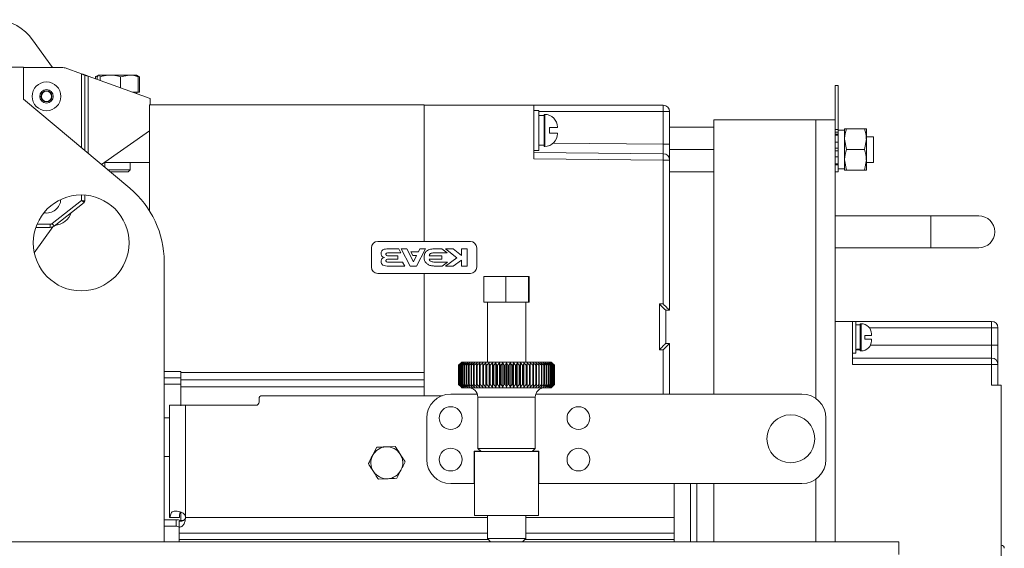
# Model space of a CAD drawing. Header units: millimetres. Extents: x 26 to 259, y 8 to 239.
# Tile 29 of 29: x 179 to 256, y 197 to 239. Entities that reach past the tile are written whole.
import ezdxf

# ---------------------------------------------------------------- set-up
doc = ezdxf.new("R2010")
doc.units = ezdxf.units.MM

msp = doc.modelspace()

# ---------------------------------------------------------------- linework, layer by layer
at = {"color": 7, "linetype": 'Continuous', "lineweight": 15}
for p, q in [((181.778, 234.868), (180.23, 237.043)), ((179.526, 234.907), (162.026, 234.907)), ((179.526, 232.407), (179.526, 234.907)), ((182.601, 234.868), (179.526, 234.868)), ((182.77, 234.839), (184.063, 234.377)), ((184.313, 234.288), (184.313, 228.39)), ((184.563, 234.198), (189.438, 232.457)), ((185.181, 234.161), (185.145, 234.148)), ((185.145, 233.991), (185.145, 234.148)), ((185.376, 234.282), (185.178, 234.168)), ((185.272, 234.148), (185.389, 234.282)), ((185.272, 233.945), (185.272, 234.148)), ((186.309, 234.282), (185.389, 234.282)), ((185.507, 233.861), (185.507, 234.148)), ((186.309, 234.282), (187.795, 234.282)), ((187.11, 234.148), (187.795, 234.282)), ((187.11, 233.288), (187.11, 234.148)), ((187.795, 234.282), (188.376, 234.282)), ((188.479, 234.148), (188.362, 234.282)), ((188.574, 234.168), (188.376, 234.282)), ((188.447, 234.205), (188.606, 234.148)), ((188.479, 232.957), (188.479, 234.148)), ((188.606, 232.957), (188.606, 234.148)), ((188.479, 232.957), (188.039, 232.957)), ((188.388, 232.832), (188.388, 232.957)), ((188.606, 232.957), (188.479, 232.957)), ((243.288, 233.457), (243.038, 233.457)), ((243.038, 233.457), (243.038, 230.769)), ((243.288, 233.457), (243.288, 230.018)), ((187.847, 225.425), (179.526, 232.407)), ((189.438, 232.457), (189.438, 231.957)), ((189.376, 223.67), (189.376, 231.957)), ((189.376, 231.957), (210.876, 231.957)), ((210.876, 231.957), (210.876, 221.267)), ((219.463, 231.921), (210.876, 231.921)), ((219.463, 227.724), (219.463, 231.921)), ((219.463, 231.921), (229.588, 231.921)), ((219.863, 231.519), (219.463, 231.519)), ((219.863, 231.185), (219.863, 231.519)), ((229.592, 228.885), (229.592, 231.421)), ((230.088, 231.421), (229.592, 231.421)), ((230.088, 231.421), (230.088, 228.885)), ((219.863, 228.394), (219.863, 231.185)), ((220.263, 231.119), (219.863, 231.119)), ((220.313, 231.207), (220.263, 231.207)), ((220.263, 231.207), (220.263, 228.707)), ((233.538, 209.332), (233.538, 230.769)), ((233.538, 230.769), (241.538, 230.769)), ((241.538, 230.769), (243.038, 230.769)), ((243.038, 230.769), (243.038, 215.019)), ((185.626, 227.288), (189.376, 229.913)), ((220.688, 230.182), (220.688, 229.732)), ((221.313, 230.207), (221.313, 230.182)), ((221.313, 229.732), (221.313, 229.707)), ((230.088, 230.207), (233.538, 230.207)), ((243.038, 230.018), (243.288, 230.018)), ((243.288, 229.823), (243.038, 229.823)), ((243.288, 230.018), (243.288, 229.823)), ((243.788, 229.969), (243.288, 229.969)), ((243.288, 229.823), (243.288, 229.66)), ((243.788, 230.082), (243.788, 229.269)), ((243.933, 230.082), (245.343, 230.082)), ((245.488, 230.082), (245.488, 229.269)), ((243.038, 229.66), (243.288, 229.66)), ((243.288, 229.582), (243.038, 229.582)), ((243.288, 229.022), (243.038, 229.022)), ((243.288, 229.66), (243.288, 229.582)), ((243.288, 229.582), (243.288, 229.022)), ((243.288, 229.022), (243.288, 228.565)), ((243.933, 228.457), (243.788, 229.269)), ((243.788, 229.269), (243.788, 227.644)), ((245.343, 228.457), (245.488, 229.269)), ((246.038, 229.457), (245.488, 229.457)), ((245.488, 227.644), (245.488, 229.269)), ((246.038, 229.457), (246.038, 227.457)), ((219.463, 228.394), (219.863, 228.394)), ((219.463, 228.224), (229.592, 228.135)), ((219.863, 228.794), (220.263, 228.794)), ((220.263, 228.707), (220.313, 228.707)), ((229.592, 228.885), (230.088, 228.885)), ((230.088, 228.885), (230.088, 227.635)), ((230.088, 228.457), (233.538, 228.457)), ((243.038, 228.565), (243.288, 228.565)), ((243.288, 228.349), (243.038, 228.349)), ((243.288, 228.565), (243.288, 228.349)), ((243.288, 228.349), (243.288, 227.892)), ((243.933, 228.457), (245.343, 228.457)), ((185.868, 227.457), (189.376, 227.457)), ((185.876, 227.457), (185.876, 227.079)), ((187.876, 226.88), (187.876, 227.457)), ((229.588, 227.635), (219.463, 227.724)), ((229.588, 216.384), (229.588, 227.635)), ((229.588, 227.635), (230.088, 227.635)), ((230.088, 227.635), (230.088, 215.884)), ((243.288, 227.892), (243.038, 227.892)), ((243.288, 227.892), (243.288, 227.332)), ((243.933, 226.832), (243.788, 227.644)), ((243.788, 227.644), (243.788, 226.832)), ((245.343, 226.832), (245.488, 227.644)), ((245.488, 226.832), (245.488, 227.644)), ((245.488, 227.457), (246.038, 227.457)), ((186.113, 226.88), (186.498, 226.88)), ((186.319, 226.707), (186.563, 226.707)), ((186.498, 226.88), (187.876, 226.88)), ((186.563, 226.707), (187.703, 226.707)), ((187.703, 226.707), (187.876, 226.88)), ((230.088, 226.707), (233.538, 226.707)), ((243.288, 227.332), (243.038, 227.332)), ((243.288, 227.254), (243.038, 227.254)), ((243.038, 226.707), (243.288, 226.707)), ((243.288, 227.332), (243.288, 227.254)), ((243.288, 227.254), (243.288, 226.707)), ((243.288, 226.944), (243.788, 226.944)), ((243.933, 226.832), (245.343, 226.832)), ((181.75, 222.671), (184.063, 224.479)), ((184.265, 224.319), (181.904, 222.474)), ((184.313, 224.896), (184.313, 224.418)), ((250.538, 223.269), (243.038, 223.269)), ((254.288, 223.269), (250.538, 223.269)), ((181.814, 222.418), (180.358, 220.374)), ((181.596, 222.368), (180.477, 222.368)), ((181.596, 222.368), (181.596, 222.618)), ((214.497, 221.267), (207.247, 221.267)), ((206.747, 220.767), (206.747, 219.267)), ((208.892, 220.691), (208.081, 220.691)), ((209.059, 220.38), (208.892, 220.691)), ((209.527, 220.691), (209.087, 220.691)), ((209.087, 220.691), (209.777, 219.343)), ((210.035, 219.686), (209.527, 220.691)), ((209.843, 220.461), (209.986, 220.171)), ((210.424, 220.461), (209.843, 220.461)), ((210.285, 219.343), (210.982, 220.691)), ((210.542, 220.691), (210.424, 220.461)), ((210.982, 220.691), (210.542, 220.691)), ((212.262, 220.691), (211.731, 220.691)), ((212.677, 220.38), (212.262, 220.691)), ((213.158, 220.691), (212.542, 220.691)), ((212.542, 220.691), (213.433, 219.993)), ((213.797, 220.177), (213.158, 220.691)), ((214.247, 220.691), (213.797, 220.691)), ((213.797, 220.691), (213.797, 220.177)), ((214.247, 219.343), (214.247, 220.691)), ((214.997, 219.267), (214.997, 220.767)), ((243.038, 220.769), (250.538, 220.769)), ((250.538, 220.769), (254.288, 220.769)), ((190.526, 197.782), (190.526, 219.679)), ((208.809, 220.147), (208.068, 220.147)), ((208.069, 219.878), (208.809, 219.878)), ((208.076, 220.38), (209.059, 220.38)), ((208.809, 219.878), (208.809, 220.147)), ((209.986, 220.171), (210.28, 220.171)), ((210.28, 220.171), (210.035, 219.686)), ((212.27, 220.156), (211.278, 220.156)), ((211.278, 219.878), (212.27, 219.878)), ((211.697, 220.38), (212.677, 220.38)), ((212.27, 219.878), (212.27, 220.156)), ((213.433, 219.993), (212.542, 219.343)), ((213.158, 219.343), (213.797, 219.81)), ((213.797, 219.81), (213.797, 219.343)), ((209.192, 219.653), (208.076, 219.653)), ((208.081, 219.343), (209.359, 219.343)), ((209.359, 219.343), (209.192, 219.653)), ((209.777, 219.343), (210.285, 219.343)), ((212.693, 219.653), (211.697, 219.653)), ((211.731, 219.343), (212.276, 219.343)), ((212.276, 219.343), (212.693, 219.653)), ((212.542, 219.343), (213.158, 219.343)), ((213.797, 219.343), (214.247, 219.343)), ((207.247, 218.767), (214.497, 218.767)), ((210.876, 218.767), (210.876, 211.018)), ((215.547, 216.532), (215.547, 218.532)), ((215.547, 218.532), (217.268, 218.532)), ((217.268, 216.532), (217.268, 218.532)), ((217.268, 218.532), (219.046, 218.532)), ((219.046, 216.532), (219.046, 218.532)), ((219.046, 218.532), (219.104, 218.532)), ((219.104, 216.532), (219.104, 218.532)), ((215.547, 216.532), (217.268, 216.532)), ((215.826, 216.532), (215.826, 211.832)), ((217.268, 216.532), (219.046, 216.532)), ((218.826, 211.832), (218.826, 216.532)), ((219.046, 216.532), (219.104, 216.532)), ((229.288, 216.384), (229.588, 216.384)), ((229.288, 212.79), (229.288, 216.384)), ((229.788, 215.884), (229.788, 213.29)), ((230.088, 215.884), (229.788, 215.884)), ((244.413, 215.019), (243.038, 215.019)), ((243.038, 197.782), (243.038, 215.019)), ((244.663, 215.019), (244.413, 215.019)), ((244.413, 211.644), (244.413, 215.019)), ((244.663, 215.019), (255.288, 215.019)), ((244.663, 215.019), (244.663, 212.519)), ((245.013, 214.757), (244.663, 214.757)), ((245.088, 214.832), (245.013, 214.832)), ((245.013, 214.832), (245.013, 212.707)), ((255.288, 215.019), (255.288, 214.519)), ((255.288, 213.144), (255.288, 214.519)), ((255.288, 214.519), (255.788, 214.519)), ((255.788, 214.519), (255.788, 213.144)), ((245.363, 213.619), (245.363, 213.919)), ((245.888, 214.032), (245.888, 213.919)), ((245.888, 213.619), (245.888, 213.507)), ((229.588, 212.79), (229.288, 212.79)), ((229.788, 213.29), (230.088, 213.29)), ((230.088, 213.29), (230.088, 209.332)), ((244.663, 212.782), (245.013, 212.782)), ((255.288, 212.144), (255.288, 213.144)), ((255.288, 213.144), (255.788, 213.144)), ((255.788, 213.144), (255.788, 211.644)), ((244.413, 212.519), (244.663, 212.519)), ((244.413, 212.144), (255.288, 212.144)), ((245.013, 212.707), (245.088, 212.707)), ((255.288, 212.144), (255.288, 211.644)), ((213.577, 211.582), (213.764, 211.77)), ((213.58, 211.582), (213.577, 211.582)), ((213.577, 211.582), (213.577, 210.082)), ((213.786, 211.782), (213.58, 211.582)), ((213.58, 210.082), (213.58, 211.582)), ((213.597, 211.582), (213.786, 211.782)), ((213.605, 211.582), (213.597, 211.582)), ((213.597, 211.582), (213.597, 210.082)), ((213.818, 211.782), (213.605, 211.582)), ((213.605, 210.082), (213.605, 211.582)), ((213.64, 211.582), (213.818, 211.782)), ((213.653, 211.582), (213.64, 211.582)), ((213.64, 211.582), (213.64, 210.082)), ((213.872, 211.782), (213.653, 211.582)), ((213.653, 210.082), (213.653, 211.582)), ((213.706, 211.582), (213.872, 211.782)), ((213.723, 211.582), (213.706, 211.582)), ((213.706, 211.582), (213.706, 210.082)), ((213.947, 211.782), (213.723, 211.582)), ((213.723, 210.082), (213.723, 211.582)), ((213.826, 211.832), (213.763, 211.77)), ((213.794, 211.582), (213.947, 211.782)), ((213.816, 211.582), (213.794, 211.582)), ((213.794, 211.582), (213.794, 210.082)), ((214.043, 211.782), (213.816, 211.582)), ((213.816, 210.082), (213.816, 211.582)), ((213.826, 211.832), (220.826, 211.832)), ((213.903, 211.582), (214.043, 211.782)), ((213.931, 211.582), (213.903, 211.582)), ((213.903, 211.582), (213.903, 210.082)), ((214.159, 211.782), (213.931, 211.582)), ((213.931, 210.082), (213.931, 211.582)), ((214.034, 211.582), (214.159, 211.782)), ((214.066, 211.582), (214.034, 211.582)), ((214.034, 211.582), (214.034, 210.082)), ((214.295, 211.782), (214.066, 211.582)), ((214.066, 210.082), (214.066, 211.582)), ((214.185, 211.582), (214.295, 211.782)), ((214.222, 211.582), (214.185, 211.582)), ((214.185, 211.582), (214.185, 210.082)), ((214.45, 211.782), (214.222, 211.582)), ((214.222, 210.082), (214.222, 211.582)), ((214.356, 211.582), (214.45, 211.782)), ((214.396, 211.582), (214.356, 211.582)), ((214.356, 211.582), (214.356, 210.082)), ((214.622, 211.782), (214.396, 211.582)), ((214.396, 210.082), (214.396, 211.582)), ((214.545, 211.582), (214.622, 211.782)), ((214.589, 211.582), (214.545, 211.582)), ((214.545, 211.582), (214.545, 210.082)), ((214.81, 211.782), (214.589, 211.582)), ((214.589, 210.082), (214.589, 211.582)), ((214.751, 211.582), (214.81, 211.782)), ((214.799, 211.582), (214.751, 211.582)), ((214.751, 211.582), (214.751, 210.082)), ((215.015, 211.782), (214.799, 211.582)), ((214.799, 210.082), (214.799, 211.582)), ((214.973, 211.582), (215.015, 211.782)), ((215.024, 211.582), (214.973, 211.582)), ((214.973, 211.582), (214.973, 210.082)), ((215.233, 211.782), (215.024, 211.582)), ((215.024, 210.082), (215.024, 211.582)), ((215.209, 211.582), (215.233, 211.782)), ((215.263, 211.582), (215.209, 211.582)), ((215.209, 211.582), (215.209, 210.082)), ((215.465, 211.782), (215.263, 211.582)), ((215.263, 210.082), (215.263, 211.582)), ((215.458, 211.582), (215.465, 211.782)), ((215.516, 211.582), (215.458, 211.582)), ((215.458, 211.582), (215.458, 210.082)), ((215.708, 211.782), (215.516, 211.582)), ((215.516, 210.082), (215.516, 211.582)), ((215.719, 211.582), (215.708, 211.782)), ((215.708, 209.882), (215.708, 211.782)), ((215.779, 211.582), (215.719, 211.582)), ((215.719, 211.582), (215.719, 210.082)), ((215.961, 211.782), (215.779, 211.582)), ((215.779, 210.082), (215.779, 211.582)), ((215.99, 211.582), (215.961, 211.782)), ((215.961, 209.882), (215.961, 211.782)), ((216.052, 211.582), (215.99, 211.582)), ((215.99, 211.582), (215.99, 210.082)), ((216.222, 211.782), (216.052, 211.582)), ((216.052, 210.082), (216.052, 211.582)), ((216.269, 211.582), (216.222, 211.782)), ((216.222, 209.882), (216.222, 211.782)), ((216.332, 211.582), (216.269, 211.582)), ((216.269, 211.582), (216.269, 210.082)), ((216.49, 211.782), (216.332, 211.582)), ((216.332, 210.082), (216.332, 211.582)), ((216.555, 211.582), (216.49, 211.782)), ((216.49, 209.882), (216.49, 211.782)), ((216.619, 211.582), (216.555, 211.582)), ((216.555, 211.582), (216.555, 210.082)), ((216.763, 211.782), (216.619, 211.582)), ((216.619, 210.082), (216.619, 211.582)), ((216.845, 211.582), (216.763, 211.782)), ((216.763, 209.882), (216.763, 211.782)), ((216.91, 211.582), (216.845, 211.582)), ((216.845, 211.582), (216.845, 210.082)), ((217.04, 211.782), (216.91, 211.582)), ((216.91, 210.082), (216.91, 211.582)), ((217.138, 211.582), (217.04, 211.782)), ((217.04, 209.882), (217.04, 211.782)), ((217.204, 211.582), (217.138, 211.582)), ((217.138, 211.582), (217.138, 210.082)), ((217.319, 211.782), (217.204, 211.582)), ((217.204, 210.082), (217.204, 211.582)), ((217.433, 211.582), (217.319, 211.782)), ((217.319, 209.882), (217.319, 211.782)), ((217.498, 211.582), (217.433, 211.582)), ((217.433, 211.582), (217.433, 210.082)), ((217.597, 211.782), (217.498, 211.582)), ((217.498, 210.082), (217.498, 211.582)), ((217.727, 211.582), (217.597, 211.782)), ((217.597, 209.882), (217.597, 211.782)), ((217.792, 211.582), (217.727, 211.582)), ((217.727, 211.582), (217.727, 210.082)), ((217.874, 211.782), (217.792, 211.582)), ((217.792, 210.082), (217.792, 211.582)), ((218.018, 211.582), (217.874, 211.782)), ((217.874, 209.882), (217.874, 211.782)), ((218.082, 211.582), (218.018, 211.582)), ((218.018, 211.582), (218.018, 210.082)), ((218.148, 211.782), (218.082, 211.582)), ((218.082, 210.082), (218.082, 211.582)), ((218.305, 211.582), (218.148, 211.782)), ((218.148, 209.882), (218.148, 211.782)), ((218.368, 211.582), (218.305, 211.582)), ((218.305, 211.582), (218.305, 210.082)), ((218.416, 211.782), (218.368, 211.582)), ((218.368, 210.082), (218.368, 211.582)), ((218.586, 211.582), (218.416, 211.782)), ((218.416, 209.882), (218.416, 211.782)), ((218.647, 211.582), (218.586, 211.582)), ((218.586, 211.582), (218.586, 210.082)), ((218.678, 211.782), (218.647, 211.582)), ((218.647, 210.082), (218.647, 211.582)), ((218.859, 211.582), (218.678, 211.782)), ((218.678, 209.882), (218.678, 211.782)), ((218.919, 211.582), (218.859, 211.582)), ((218.859, 211.582), (218.859, 210.082)), ((218.931, 211.782), (218.919, 211.582)), ((218.919, 210.082), (218.919, 211.582)), ((219.123, 211.582), (218.931, 211.782)), ((218.931, 209.882), (218.931, 211.782)), ((219.18, 211.582), (219.123, 211.582)), ((219.123, 211.582), (219.123, 210.082)), ((219.376, 211.582), (219.175, 211.782)), ((219.175, 211.782), (219.18, 211.582)), ((219.18, 210.082), (219.18, 211.582)), ((219.43, 211.582), (219.376, 211.582)), ((219.376, 211.582), (219.376, 210.082)), ((219.616, 211.582), (219.407, 211.782)), ((219.407, 211.782), (219.43, 211.582)), ((219.43, 210.082), (219.43, 211.582)), ((219.667, 211.582), (219.616, 211.582)), ((219.616, 211.582), (219.616, 210.082)), ((219.842, 211.582), (219.626, 211.782)), ((219.626, 211.782), (219.667, 211.582)), ((219.667, 210.082), (219.667, 211.582)), ((220.052, 211.582), (219.831, 211.782)), ((219.831, 211.782), (219.89, 211.582)), ((219.89, 211.582), (219.842, 211.582)), ((219.842, 211.582), (219.842, 210.082)), ((219.89, 210.082), (219.89, 211.582)), ((220.246, 211.582), (220.021, 211.782)), ((220.021, 211.782), (220.097, 211.582)), ((220.097, 211.582), (220.052, 211.582)), ((220.052, 211.582), (220.052, 210.082)), ((220.097, 210.082), (220.097, 211.582)), ((220.421, 211.582), (220.194, 211.782)), ((220.194, 211.782), (220.286, 211.582)), ((220.286, 211.582), (220.246, 211.582)), ((220.246, 211.582), (220.246, 210.082)), ((220.286, 210.082), (220.286, 211.582)), ((220.578, 211.582), (220.349, 211.782)), ((220.349, 211.782), (220.458, 211.582)), ((220.458, 211.582), (220.421, 211.582)), ((220.421, 211.582), (220.421, 210.082)), ((220.458, 210.082), (220.458, 211.582)), ((220.714, 211.582), (220.486, 211.782)), ((220.486, 211.782), (220.61, 211.582)), ((220.61, 211.582), (220.578, 211.582)), ((220.578, 211.582), (220.578, 210.082)), ((220.83, 211.582), (220.603, 211.782)), ((220.603, 211.782), (220.742, 211.582)), ((220.61, 210.082), (220.61, 211.582)), ((220.924, 211.582), (220.7, 211.782)), ((220.7, 211.782), (220.853, 211.582)), ((220.742, 211.582), (220.714, 211.582)), ((220.714, 211.582), (220.714, 210.082)), ((220.742, 210.082), (220.742, 211.582)), ((220.996, 211.582), (220.776, 211.782)), ((220.776, 211.782), (220.942, 211.582)), ((220.888, 211.77), (220.826, 211.832)), ((220.853, 211.582), (220.83, 211.582)), ((220.83, 211.582), (220.83, 210.082)), ((221.045, 211.582), (220.831, 211.782)), ((220.831, 211.782), (221.008, 211.582)), ((220.853, 210.082), (220.853, 211.582)), ((221.071, 211.582), (220.864, 211.782)), ((220.864, 211.782), (221.053, 211.582)), ((221.074, 211.582), (220.876, 211.782)), ((220.876, 211.782), (221.074, 211.582)), ((220.942, 211.582), (220.924, 211.582)), ((220.924, 211.582), (220.924, 210.082)), ((220.942, 210.082), (220.942, 211.582)), ((221.008, 211.582), (220.996, 211.582)), ((220.996, 211.582), (220.996, 210.082)), ((221.008, 210.082), (221.008, 211.582)), ((221.053, 211.582), (221.045, 211.582)), ((221.045, 211.582), (221.045, 210.082)), ((221.053, 210.082), (221.053, 211.582)), ((221.074, 211.582), (221.071, 211.582)), ((221.071, 211.582), (221.071, 210.082)), ((221.074, 210.082), (221.074, 211.582)), ((221.074, 211.582), (221.074, 210.082)), ((255.288, 211.644), (244.413, 211.644)), ((255.288, 210.019), (255.288, 211.644)), ((255.288, 211.644), (255.788, 211.644)), ((255.788, 211.644), (255.788, 210.019)), ((191.826, 210.607), (190.526, 210.607)), ((191.826, 211.107), (191.826, 211.018)), ((191.826, 211.018), (210.876, 211.018)), ((191.826, 210.444), (191.826, 211.018)), ((210.876, 210.444), (191.826, 210.444)), ((191.826, 210.444), (191.826, 209.909)), ((210.876, 211.018), (210.876, 210.444)), ((210.876, 210.444), (210.876, 209.909)), ((191.826, 209.909), (210.876, 209.909)), ((191.826, 208.419), (191.826, 209.909)), ((210.876, 209.909), (210.876, 209.207)), ((213.764, 209.894), (213.577, 210.082)), ((213.577, 210.082), (213.58, 210.082)), ((213.58, 210.082), (213.786, 209.882)), ((213.786, 209.882), (213.597, 210.082)), ((213.597, 210.082), (213.605, 210.082)), ((213.605, 210.082), (213.818, 209.882)), ((213.818, 209.882), (213.64, 210.082)), ((213.64, 210.082), (213.653, 210.082)), ((213.653, 210.082), (213.872, 209.882)), ((213.872, 209.882), (213.706, 210.082)), ((213.706, 210.082), (213.723, 210.082)), ((213.723, 210.082), (213.947, 209.882)), ((213.763, 209.894), (213.826, 209.832)), ((213.947, 209.882), (213.794, 210.082)), ((213.794, 210.082), (213.816, 210.082)), ((213.816, 210.082), (214.043, 209.882)), ((220.826, 209.832), (213.826, 209.832)), ((214.043, 209.882), (213.903, 210.082)), ((213.903, 210.082), (213.931, 210.082)), ((213.931, 210.082), (214.159, 209.882)), ((214.159, 209.882), (214.034, 210.082)), ((214.034, 210.082), (214.066, 210.082)), ((214.066, 210.082), (214.295, 209.882)), ((214.295, 209.882), (214.185, 210.082)), ((214.185, 210.082), (214.222, 210.082)), ((214.222, 210.082), (214.45, 209.882)), ((214.45, 209.882), (214.356, 210.082)), ((214.356, 210.082), (214.396, 210.082)), ((214.396, 210.082), (214.622, 209.882)), ((214.622, 209.882), (214.545, 210.082)), ((214.545, 210.082), (214.589, 210.082)), ((214.589, 210.082), (214.81, 209.882)), ((214.81, 209.882), (214.751, 210.082)), ((214.751, 210.082), (214.799, 210.082)), ((214.799, 210.082), (215.015, 209.882)), ((215.015, 209.882), (214.973, 210.082)), ((214.973, 210.082), (215.024, 210.082)), ((215.024, 210.082), (215.233, 209.882)), ((215.233, 209.882), (215.209, 210.082)), ((215.209, 210.082), (215.263, 210.082)), ((215.263, 210.082), (215.465, 209.882)), ((215.465, 209.882), (215.458, 210.082)), ((215.458, 210.082), (215.516, 210.082)), ((215.516, 210.082), (215.708, 209.882)), ((215.708, 209.882), (215.719, 210.082)), ((215.719, 210.082), (215.779, 210.082)), ((215.779, 210.082), (215.961, 209.882)), ((215.961, 209.882), (215.99, 210.082)), ((215.99, 210.082), (216.052, 210.082)), ((216.052, 210.082), (216.222, 209.882)), ((216.222, 209.882), (216.269, 210.082)), ((216.269, 210.082), (216.332, 210.082)), ((216.332, 210.082), (216.49, 209.882)), ((216.49, 209.882), (216.555, 210.082)), ((216.555, 210.082), (216.619, 210.082)), ((216.619, 210.082), (216.763, 209.882)), ((216.763, 209.882), (216.845, 210.082)), ((216.845, 210.082), (216.91, 210.082)), ((216.91, 210.082), (217.04, 209.882)), ((217.04, 209.882), (217.138, 210.082)), ((217.138, 210.082), (217.204, 210.082)), ((217.204, 210.082), (217.319, 209.882)), ((217.319, 209.882), (217.433, 210.082)), ((217.433, 210.082), (217.498, 210.082)), ((217.498, 210.082), (217.597, 209.882)), ((217.597, 209.882), (217.727, 210.082)), ((217.727, 210.082), (217.792, 210.082)), ((217.792, 210.082), (217.874, 209.882)), ((217.874, 209.882), (218.018, 210.082)), ((218.018, 210.082), (218.082, 210.082)), ((218.082, 210.082), (218.148, 209.882)), ((218.148, 209.882), (218.305, 210.082)), ((218.305, 210.082), (218.368, 210.082)), ((218.368, 210.082), (218.416, 209.882)), ((218.416, 209.882), (218.586, 210.082)), ((218.586, 210.082), (218.647, 210.082)), ((218.647, 210.082), (218.678, 209.882)), ((218.678, 209.882), (218.859, 210.082)), ((218.859, 210.082), (218.919, 210.082)), ((218.919, 210.082), (218.931, 209.882)), ((218.931, 209.882), (219.123, 210.082)), ((219.123, 210.082), (219.18, 210.082)), ((219.18, 210.082), (219.175, 209.882)), ((219.175, 209.882), (219.376, 210.082)), ((219.376, 210.082), (219.43, 210.082)), ((219.43, 210.082), (219.407, 209.882)), ((219.407, 209.882), (219.616, 210.082)), ((219.616, 210.082), (219.667, 210.082)), ((219.667, 210.082), (219.626, 209.882)), ((219.626, 209.882), (219.842, 210.082)), ((219.89, 210.082), (219.831, 209.882)), ((219.831, 209.882), (220.052, 210.082)), ((219.842, 210.082), (219.89, 210.082)), ((220.097, 210.082), (220.021, 209.882)), ((220.021, 209.882), (220.246, 210.082)), ((220.052, 210.082), (220.097, 210.082)), ((220.286, 210.082), (220.194, 209.882)), ((220.194, 209.882), (220.421, 210.082)), ((220.246, 210.082), (220.286, 210.082)), ((220.458, 210.082), (220.349, 209.882)), ((220.349, 209.882), (220.578, 210.082)), ((220.421, 210.082), (220.458, 210.082)), ((220.61, 210.082), (220.486, 209.882)), ((220.486, 209.882), (220.714, 210.082)), ((220.578, 210.082), (220.61, 210.082)), ((220.742, 210.082), (220.603, 209.882)), ((220.603, 209.882), (220.83, 210.082)), ((220.853, 210.082), (220.7, 209.882)), ((220.7, 209.882), (220.924, 210.082)), ((220.714, 210.082), (220.742, 210.082)), ((220.942, 210.082), (220.776, 209.882)), ((220.776, 209.882), (220.996, 210.082)), ((220.826, 209.832), (220.888, 209.894)), ((220.83, 210.082), (220.853, 210.082)), ((221.008, 210.082), (220.831, 209.882)), ((220.831, 209.882), (221.045, 210.082)), ((221.053, 210.082), (220.864, 209.882)), ((220.864, 209.882), (221.071, 210.082)), ((221.074, 210.082), (220.876, 209.882)), ((220.876, 209.882), (221.074, 210.082)), ((220.924, 210.082), (220.942, 210.082)), ((220.996, 210.082), (221.008, 210.082)), ((221.045, 210.082), (221.053, 210.082)), ((221.071, 210.082), (221.074, 210.082)), ((255.288, 210.019), (256.038, 210.019)), ((256.038, 169.269), (256.038, 210.019)), ((197.951, 208.707), (197.951, 208.957)), ((198.201, 209.207), (212.277, 209.207)), ((215.033, 209.332), (212.951, 209.332)), ((215.076, 209.082), (215.076, 205.082)), ((219.576, 205.082), (219.576, 209.082)), ((240.451, 209.332), (219.619, 209.332)), ((190.951, 208.457), (192.201, 208.457)), ((190.951, 208.457), (190.951, 199.68)), ((192.201, 199.68), (192.201, 208.457)), ((192.201, 208.457), (197.701, 208.457)), ((190.951, 207.469), (190.559, 207.469)), ((211.076, 207.457), (211.076, 204.207)), ((242.326, 204.207), (242.326, 207.457)), ((207.171, 205.171), (206.84, 204.53)), ((208.612, 205.24), (207.892, 205.205)), ((215.076, 205.082), (215.326, 204.832)), ((215.076, 205.082), (219.576, 205.082)), ((219.326, 204.832), (219.576, 205.082)), ((190.526, 204.444), (190.951, 204.444)), ((214.801, 204.857), (215.301, 204.857)), ((214.801, 202.332), (214.801, 204.857)), ((214.826, 199.832), (214.826, 204.832)), ((214.826, 204.832), (219.826, 204.832)), ((219.351, 204.857), (219.851, 204.857)), ((219.826, 204.832), (219.826, 199.832)), ((219.851, 204.857), (219.851, 202.332)), ((207.289, 202.674), (208.01, 202.708)), ((208.731, 202.742), (209.061, 203.384)), ((212.951, 202.332), (214.801, 202.332)), ((219.851, 202.332), (240.451, 202.332)), ((230.451, 202.332), (230.451, 199.68)), ((232.219, 202.332), (232.219, 197.782)), ((233.538, 197.782), (233.538, 202.332)), ((190.997, 199.68), (190.951, 199.68)), ((191.719, 199.68), (190.997, 199.68)), ((191.826, 199.451), (191.826, 200.13)), ((219.826, 199.832), (214.826, 199.832)), ((215.826, 199.832), (215.826, 198.032)), ((218.826, 198.032), (218.826, 199.832)), ((230.451, 199.68), (230.451, 198.449)), ((191.451, 199.007), (190.526, 199.007)), ((191.451, 199.507), (191.451, 199.007)), ((191.701, 199.378), (191.701, 198.924)), ((191.701, 198.449), (191.701, 198.924)), ((191.826, 199.451), (191.826, 199.392)), ((191.701, 197.957), (191.701, 198.449)), ((230.451, 198.449), (230.451, 197.957)), ((248.026, 197.782), (162.026, 197.782)), ((191.701, 197.957), (191.701, 197.782)), ((215.826, 198.032), (216.076, 197.782)), ((215.826, 198.032), (216.768, 198.032)), ((216.768, 198.032), (218.826, 198.032)), ((218.576, 197.782), (218.826, 198.032)), ((230.451, 197.782), (230.451, 197.957)), ((248.026, 197.782), (248.026, 196.782))]:
    msp.add_line(p, q, dxfattribs=at)
at = {"color": 8, "linetype": 'Continuous', "lineweight": 15}
for p, q in [((184.063, 228.599), (184.063, 234.377)), ((184.563, 234.198), (184.563, 228.18)), ((229.592, 231.421), (219.863, 231.421)), ((220.313, 228.707), (220.313, 231.207)), ((241.538, 208.984), (241.538, 230.769)), ((220.979, 228.961), (229.592, 228.885)), ((184.063, 224.479), (184.063, 224.907)), ((250.538, 220.769), (250.538, 223.269)), ((180.572, 222.618), (181.596, 222.618)), ((245.088, 212.707), (245.088, 214.832)), ((255.288, 214.519), (245.722, 214.519)), ((229.588, 209.332), (229.588, 212.79)), ((245.801, 213.144), (255.288, 213.144)), ((190.526, 211.107), (191.826, 211.107)), ((191.826, 210.107), (190.526, 210.107)), ((219.576, 209.082), (215.076, 209.082)), ((231.724, 197.782), (231.724, 202.332)), ((241.538, 197.782), (241.538, 202.679)), ((192.201, 199.68), (215.826, 199.68)), ((218.826, 199.68), (230.451, 199.68)), ((190.526, 199.507), (191.451, 199.507)), ((192.033, 199.451), (191.826, 199.451)), ((191.701, 198.449), (215.826, 198.449)), ((218.826, 198.449), (230.451, 198.449)), ((191.701, 197.957), (215.901, 197.957)), ((218.751, 197.957), (230.451, 197.957))]:
    msp.add_line(p, q, dxfattribs=at)
at = {"color": 7, "linetype": 'Continuous', "lineweight": 15, "flags": 128}
for points in [[(184.063, 234.377), (184.112, 234.36), (184.159, 234.343), (184.202, 234.327), (184.24, 234.314), (184.271, 234.303), (184.294, 234.295), (184.308, 234.29), (184.313, 234.288)], [(184.313, 234.288), (184.317, 234.286), (184.328, 234.282), (184.347, 234.276), (184.372, 234.267), (184.402, 234.256), (184.438, 234.243), (184.478, 234.229), (184.52, 234.214), (184.563, 234.198)], [(229.592, 228.135), (229.592, 228.126), (229.592, 228.097), (229.592, 228.051), (229.591, 227.989), (229.591, 227.913), (229.59, 227.827), (229.589, 227.733), (229.588, 227.635)], [(184.265, 224.319), (184.261, 224.322), (184.25, 224.331), (184.231, 224.346), (184.206, 224.366), (184.175, 224.39), (184.14, 224.418), (184.103, 224.447), (184.063, 224.479)], [(184.313, 224.418), (184.308, 224.419), (184.294, 224.422), (184.271, 224.428), (184.24, 224.435), (184.202, 224.445), (184.159, 224.455), (184.112, 224.467), (184.063, 224.479)], [(181.904, 222.474), (181.901, 222.478), (181.892, 222.489), (181.878, 222.508), (181.859, 222.532), (181.835, 222.562), (181.809, 222.596), (181.78, 222.633), (181.75, 222.671)], [(229.288, 216.384), (229.375, 216.297), (229.459, 216.213), (229.538, 216.134), (229.609, 216.062), (229.671, 216.001), (229.721, 215.951), (229.758, 215.914), (229.781, 215.891), (229.788, 215.884)], [(229.588, 216.384), (229.675, 216.297), (229.759, 216.213), (229.838, 216.134), (229.91, 216.062), (229.971, 216.001), (230.021, 215.951), (230.058, 215.914), (230.081, 215.891), (230.088, 215.884)], [(229.288, 212.79), (229.386, 212.888), (229.479, 212.981), (229.566, 213.068), (229.642, 213.144), (229.704, 213.206), (229.75, 213.252), (229.778, 213.28), (229.788, 213.29)], [(229.588, 212.79), (229.686, 212.888), (229.779, 212.981), (229.866, 213.068), (229.942, 213.144), (230.004, 213.206), (230.05, 213.252), (230.078, 213.28), (230.088, 213.29)], [(192.201, 199.68), (192.201, 199.68)]]:
    msp.add_lwpolyline(points, dxfattribs=at)
at = {"color": 7, "linetype": 'Continuous', "lineweight": 15}
for centre, radius in [((181.313, 232.618), 1.125), ((181.313, 232.618), 0.531), ((181.313, 232.618), 0.431), ((181.313, 232.618), 0.403), ((184.026, 221.157), 3.75), ((212.951, 207.457), 0.888), ((222.951, 207.457), 0.888), ((239.576, 205.832), 1.875), ((212.951, 204.207), 0.888), ((222.951, 204.207), 0.888)]:
    msp.add_circle(centre, radius, dxfattribs=at)
for centre, radius, start, end in [((177.175, 234.868), 3.75, 35.44662, 86.87663), ((182.601, 234.368), 0.5, 70.34074, 90), ((215.28, 231.547), 14.313, 359.49861, 1.50028), ((229.588, 231.421), 0.5, 0, 90), ((220.313, 230.207), 1, 0, 90), ((220.313, 229.707), 1, 270, 0), ((229.588, 227.635), 0.5, 0, 89.5), ((183.026, 219.679), 7.5, 0, 50), ((181.313, 224.618), 1.125, 259.47462, 356.69231), ((184.188, 224.418), 0.125, 308, 0), ((181.838, 224.021), 1.5, 275.08, 340.92), ((254.288, 222.019), 1.25, 270, 90), ((181.596, 222.868), 0.25, 270, 308), ((181.596, 222.868), 0.5, 270, 308), ((207.247, 220.767), 0.5, 90, 180), ((214.497, 220.767), 0.5, 0, 90), ((207.247, 219.267), 0.5, 180, 270), ((214.497, 219.267), 0.5, 270, 0), ((245.088, 214.032), 0.8, 0, 90), ((255.288, 214.519), 0.5, 0, 90), ((245.088, 213.507), 0.8, 270, 0), ((255.288, 211.644), 0.5, 0, 90), ((214.326, 209.082), 0.75, 0, 90), ((220.326, 209.082), 0.75, 90, 180), ((198.201, 208.957), 0.25, 90, 180), ((212.951, 207.457), 1.875, 90, 180), ((240.451, 207.457), 1.875, 0, 90), ((197.701, 208.707), 0.25, 270, 0), ((207.951, 203.957), 1.25, 92.70684, 152.70684), ((207.951, 203.957), 1.25, 32.70684, 92.70684), ((207.951, 203.957), 1.25, 152.70684, 212.70684), ((207.951, 203.957), 1.25, 332.70684, 32.70684), ((212.951, 204.207), 1.875, 180, 270), ((240.451, 204.207), 1.875, 270, 0), ((207.951, 203.957), 1.25, 212.70684, 272.70684), ((207.951, 203.957), 1.25, 272.70684, 332.70684), ((191.451, 198.632), 0.875, 64.62307, 90), ((191.451, 198.632), 0.375, 48.18969, 90), ((256.038, 197.269), 0.25, 0, 90)]:
    msp.add_arc(centre, radius, start, end, dxfattribs=at)
for centre, major_axis, ratio, start_param, end_param in [((229.588, 228.885), (-0.004, 0.75), 0.005816, 3.141508, 4.712228), ((244.506, 213.769), (3.685, 0.279), 0.257108, 4.735591, 4.830985), ((245.52, 213.769), (3.685, 0.279), 0.257108, 4.458229, 4.554909)]:
    msp.add_ellipse(centre, major_axis=major_axis, ratio=ratio, start_param=start_param, end_param=end_param, dxfattribs=at)
for points, knots in [([(184.104, 234.362), (184.133, 234.352), (184.162, 234.342), (184.189, 234.332), (184.189, 234.332)], [0, 0, 0, 0, 0.982564, 1, 1, 1, 1]), ([(185.145, 234.148), (185.178, 234.167), (185.23, 234.197), (185.283, 234.207), (185.303, 234.211)], [0, 0, 0, 0, 0.638902, 1, 1, 1, 1]), ([(185.389, 234.282), (185.392, 234.282), (185.432, 234.28), (185.471, 234.211), (185.507, 234.148)], [0, 0, 0, 0, 0.070211, 1, 1, 1, 1]), ([(185.507, 234.148), (185.564, 234.165), (185.826, 234.244), (186.097, 234.265), (186.309, 234.282)], [0, 0, 0, 0, 0.220183, 1, 1, 1, 1]), ([(186.309, 234.282), (186.374, 234.28), (186.645, 234.274), (186.909, 234.202), (187.11, 234.148)], [0, 0, 0, 0, 0.2390693, 1, 1, 1, 1]), ([(187.795, 234.282), (187.811, 234.282), (188.042, 234.28), (188.269, 234.211), (188.479, 234.148)], [0, 0, 0, 0, 0.070213, 1, 1, 1, 1]), ([(221.313, 230.182), (221.313, 230.182), (221.312, 230.182), (221.249, 230.182), (221.024, 230.182), (220.81, 230.182), (220.697, 230.182), (220.688, 230.182)], [0, 0, 0, 0, 0.089722, 0.41523, 0.715966, 0.976703, 1, 1, 1, 1]), ([(220.688, 229.732), (220.776, 229.732), (220.962, 229.732), (221.172, 229.732), (221.302, 229.732), (221.309, 229.732), (221.313, 229.732)], [0, 0, 0, 0, 0.226266, 0.482007, 0.7401, 1, 1, 1, 1]), ([(243.788, 229.269), (243.788, 229.289), (243.79, 229.563), (243.864, 229.832), (243.933, 230.082)], [0, 0, 0, 0, 0.070215, 1, 1, 1, 1]), ([(243.788, 230.082), (243.79, 230.082), (243.798, 230.082), (243.876, 230.082), (243.933, 230.082)], [0, 0, 0, 0, 0.268633, 1, 1, 1, 1]), ([(245.488, 229.269), (245.488, 229.289), (245.486, 229.563), (245.412, 229.832), (245.343, 230.082)], [0, 0, 0, 0, 0.070215, 1, 1, 1, 1]), ([(245.488, 230.082), (245.486, 230.082), (245.478, 230.082), (245.4, 230.082), (245.343, 230.082)], [0, 0, 0, 0, 0.268633, 1, 1, 1, 1]), ([(243.788, 227.644), (243.788, 227.664), (243.79, 227.938), (243.864, 228.207), (243.933, 228.457)], [0, 0, 0, 0, 0.070215, 1, 1, 1, 1]), ([(245.488, 227.644), (245.488, 227.664), (245.486, 227.938), (245.412, 228.207), (245.343, 228.457)], [0, 0, 0, 0, 0.070215, 1, 1, 1, 1]), ([(243.788, 226.832), (243.79, 226.832), (243.798, 226.832), (243.876, 226.832), (243.933, 226.832)], [0, 0, 0, 0, 0.268633, 1, 1, 1, 1]), ([(245.488, 226.832), (245.486, 226.832), (245.478, 226.832), (245.4, 226.832), (245.343, 226.832)], [0, 0, 0, 0, 0.268633, 1, 1, 1, 1]), ([(208.081, 220.691), (208.005, 220.69), (207.854, 220.688), (207.662, 220.638), (207.55, 220.529), (207.51, 220.419), (207.503, 220.304), (207.528, 220.178), (207.619, 220.062), (207.715, 220.027), (207.764, 220.01)], [0, 0, 0, 0, 0.188371, 0.375391, 0.469092, 0.562895, 0.65697, 0.750812, 0.875033, 1, 1, 1, 1]), ([(211.731, 220.691), (211.614, 220.688), (211.381, 220.682), (211.057, 220.566), (210.89, 220.294), (210.881, 220.11), (210.876, 220.017)], [0, 0, 0, 0, 0.281539, 0.560391, 0.779253, 1, 1, 1, 1]), ([(207.764, 220.01), (207.715, 219.994), (207.619, 219.962), (207.525, 219.849), (207.503, 219.723), (207.511, 219.609), (207.553, 219.501), (207.665, 219.394), (207.855, 219.346), (208.006, 219.344), (208.081, 219.343)], [0, 0, 0, 0, 0.125102, 0.249086, 0.342906, 0.436988, 0.530793, 0.624515, 0.81161, 1, 1, 1, 1]), ([(208.068, 220.147), (208.026, 220.15), (207.973, 220.153), (207.92, 220.187), (207.899, 220.21), (207.886, 220.239), (207.882, 220.271), (207.884, 220.302), (207.9, 220.33), (207.924, 220.35), (207.981, 220.377), (208.034, 220.379), (208.076, 220.38)], [0, 0, 0, 0, 0.249049, 0.311733, 0.374342, 0.436969, 0.499659, 0.562255, 0.624715, 0.687299, 0.750013, 1, 1, 1, 1]), ([(208.076, 219.653), (208.035, 219.655), (207.972, 219.657), (207.906, 219.693), (207.885, 219.73), (207.882, 219.761), (207.886, 219.792), (207.898, 219.821), (207.919, 219.844), (207.974, 219.875), (208.027, 219.876), (208.069, 219.878)], [0, 0, 0, 0, 0.250169, 0.374544, 0.437045, 0.499666, 0.562398, 0.625022, 0.68763, 0.750342, 1, 1, 1, 1]), ([(210.876, 220.017), (210.882, 219.94), (210.894, 219.787), (211.013, 219.581), (211.212, 219.434), (211.46, 219.355), (211.64, 219.347), (211.731, 219.343)], [0, 0, 0, 0, 0.186665, 0.372876, 0.559323, 0.779446, 1, 1, 1, 1]), ([(211.278, 220.156), (211.28, 220.178), (211.284, 220.222), (211.335, 220.297), (211.476, 220.371), (211.608, 220.377), (211.697, 220.38)], [0, 0, 0, 0, 0.125094, 0.250135, 0.499452, 1, 1, 1, 1]), ([(211.697, 219.653), (211.61, 219.659), (211.479, 219.668), (211.345, 219.745), (211.287, 219.813), (211.281, 219.856), (211.278, 219.878)], [0, 0, 0, 0, 0.500073, 0.750094, 0.875282, 1, 1, 1, 1]), ([(245.888, 213.919), (245.886, 213.919), (245.879, 213.919), (245.789, 213.919), (245.603, 213.919), (245.441, 213.919), (245.363, 213.919)], [0, 0, 0, 0, 0.162022, 0.467238, 0.744009, 1, 1, 1, 1]), ([(245.363, 213.619), (245.368, 213.619), (245.457, 213.619), (245.617, 213.619), (245.789, 213.619), (245.877, 213.619), (245.885, 213.619), (245.888, 213.619)], [0, 0, 0, 0, 0.017123, 0.281728, 0.546938, 0.814045, 1, 1, 1, 1]), ([(207.892, 205.205), (207.874, 205.205), (207.631, 205.193), (207.392, 205.182), (207.171, 205.171)], [0, 0, 0, 0, 0.070198, 1, 1, 1, 1]), ([(209.002, 204.632), (208.972, 204.68), (208.84, 204.885), (208.711, 205.086), (208.612, 205.24)], [0, 0, 0, 0, 0.231851, 1, 1, 1, 1]), ([(206.84, 204.53), (206.832, 204.515), (206.72, 204.298), (206.611, 204.086), (206.509, 203.889)], [0, 0, 0, 0, 0.070201, 1, 1, 1, 1]), ([(209.392, 204.025), (209.366, 204.067), (209.239, 204.265), (209.107, 204.47), (209.002, 204.632)], [0, 0, 0, 0, 0.210998, 1, 1, 1, 1]), ([(206.509, 203.889), (206.608, 203.735), (206.736, 203.535), (206.868, 203.329), (206.899, 203.281)], [0, 0, 0, 0, 0.768151, 1, 1, 1, 1]), ([(209.061, 203.384), (209.069, 203.399), (209.181, 203.615), (209.291, 203.828), (209.392, 204.025)], [0, 0, 0, 0, 0.070201, 1, 1, 1, 1]), ([(206.899, 203.281), (207.003, 203.119), (207.135, 202.914), (207.262, 202.716), (207.289, 202.674)], [0, 0, 0, 0, 0.7890007, 1, 1, 1, 1]), ([(208.01, 202.708), (208.027, 202.709), (208.27, 202.721), (208.509, 202.732), (208.731, 202.742)], [0, 0, 0, 0, 0.070198, 1, 1, 1, 1]), ([(192.201, 199.68), (192.197, 199.72), (192.189, 199.799), (192.12, 199.917), (191.981, 200.037), (191.771, 200.135), (191.525, 200.186), (191.309, 200.18), (191.154, 200.129), (191.061, 200.021), (191.013, 199.868), (191.002, 199.742), (190.997, 199.68)], [0, 0, 0, 0, 0.056849, 0.113734, 0.192303, 0.31925, 0.4492, 0.588504, 0.713487, 0.810009, 0.906961, 1, 1, 1, 1]), ([(191.701, 199.378), (191.767, 199.383), (191.887, 199.391), (192.024, 199.437), (192.104, 199.494), (192.15, 199.546), (192.183, 199.609), (192.195, 199.656), (192.201, 199.68)], [0, 0, 0, 0, 0.30703, 0.556947, 0.668433, 0.776244, 0.885208, 1, 1, 1, 1]), ([(191.701, 198.924), (191.736, 198.929), (191.805, 198.939), (191.901, 198.979), (191.983, 199.038), (192.08, 199.153), (192.166, 199.366), (192.188, 199.567), (192.201, 199.68)], [0, 0, 0, 0, 0.103579, 0.203453, 0.305441, 0.415023, 0.672655, 1, 1, 1, 1]), ([(191.787, 200.117), (191.781, 200.107), (191.756, 200.069), (191.728, 199.922), (191.723, 199.78), (191.719, 199.68)], [0, 0, 0, 0, 0.0937527, 0.3648273, 1, 1, 1, 1])]:
    msp.add_open_spline(points, degree=3, knots=knots, dxfattribs=at)

doc.saveas('drawing.dxf')
